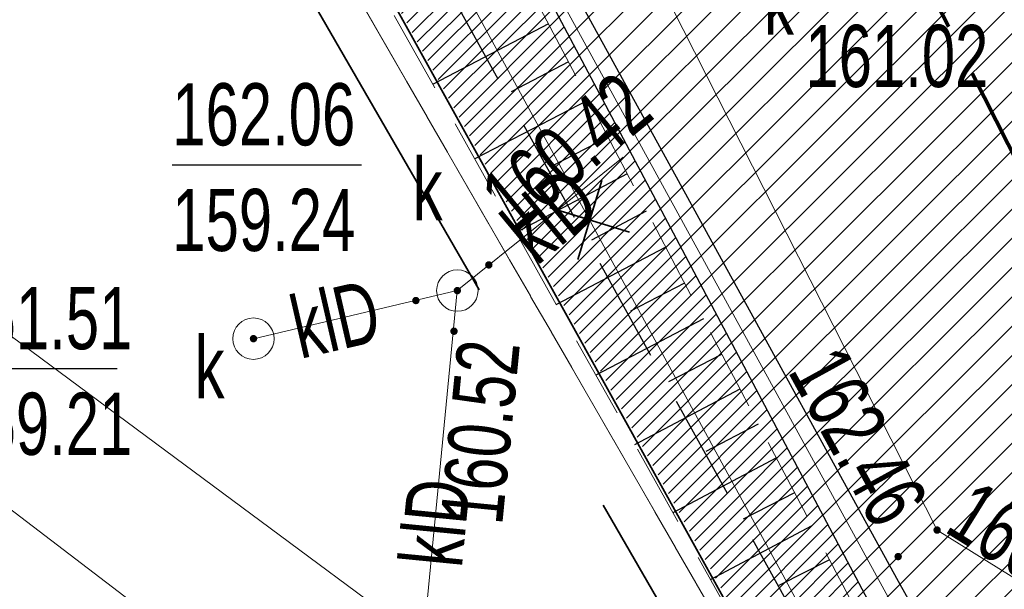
# Model space of a CAD drawing. Header units: metres. Extents: x 0 to 8443948, y 0 to 5887002.
# Tile 25 of 256: x 8442561 to 8442573, y 5885916 to 5885923. Entities that reach past the tile are written whole.
import ezdxf
from ezdxf.enums import TextEntityAlignment as Align

# ---------------------------------------------------------------- set-up
doc = ezdxf.new("R2010")
doc.units = ezdxf.units.M
doc.header["$MEASUREMENT"] = 0
for name, pattern in [('0.5_0.5', [1, 0.5, -0.5]), ('1', [0]), ('1.0_0.5', [1.5, 1, -0.5]), ('1.5_0.5', [2, 1.5, -0.5]), ('1.5_1.0', [2.5, 1.5, -1]), ('1_12', [3, 1, -1, 0, -1]), ('219-500', [0]), ('DASHED', [19.049999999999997, 12.7, -6.349999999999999])]:
    doc.linetypes.add(name, pattern=pattern)
doc.layers.get('0').update_dxf_attribs({"color": 250, "linetype": 'CONTINUOUS', "lineweight": 5})
for name, color, linetype, lineweight in [('!str kreskowanie', 2, 'CONTINUOUS', 5), ('!STR oś jezdni', 6, '1_12', 30), ('- ABM', 200, 'CONTINUOUS', 30), ('Sanit_KD', 102, 'DASHED', 80)]:
    doc.layers.add(name, color=color, linetype=linetype, lineweight=lineweight)
for name, color, linetype in [('!STR opis', 7, 'CONTINUOUS'), ('000 Inne (niezydentyfikowane)', 253, 'CONTINUOUS'), ('218-kontur użytku gruntowego', 253, 'CONTINUOUS'), ('219-działka ewidencyjna', 253, 'CONTINUOUS'), ('krawężnik', 253, 'CONTINUOUS'), ('obszar utwardzony', 253, 'CONTINUOUS'), ('ogrodzenie trwałe', 253, 'CONTINUOUS'), ('pikieta sztuczna', 253, 'CONTINUOUS'), ('pikieta sztuczna-Atr2', 253, 'CONTINUOUS'), ('przewód elektroenergetyczny podziemny', 253, 'CONTINUOUS'), ('przewód kanalizacyjny', 253, 'CONTINUOUS'), ('przewód kanalizacyjny-Atr1', 253, 'CONTINUOUS'), ('przewód telekomunikacyjny podziemny', 253, 'CONTINUOUS'), ('rzędna', 253, 'CONTINUOUS'), ('rzędna-Atr2', 253, 'CONTINUOUS'), ('rzędna-Atr3', 253, 'CONTINUOUS'), ('skarpa nieumocniona', 253, 'CONTINUOUS'), ('właz do komory lub kanału - okrągły', 253, 'CONTINUOUS'), ('właz do komory lub kanału - okrągły-Atr17', 253, 'CONTINUOUS')]:
    doc.layers.add(name, color=color, linetype=linetype)
doc.styles.get("Standard").update_dxf_attribs({"font": 'Working1250', "width": 0.75})
doc.linetypes.add('902-500', pattern='A,3.75,0,[1,ksztalty.shx,S=0.5,R=0,X=0,Y=0],3.75', length=7.5)

# ---------------------------------------------------------------- blocks, each defined once
blk = doc.blocks.new('PW01')
at = {"linetype": 'Continuous', "lineweight": 13}
h = blk.add_hatch(color=0, dxfattribs=at)
edge = h.paths.add_edge_path()
edge.add_arc((0, 0), 0.045, 0, 360)
blk = doc.blocks.new('US22')
at = {"color": 0, "linetype": 'Continuous', "lineweight": 13}
blk.add_circle((0, 0), 0.25, dxfattribs=at)

msp = doc.modelspace()

# ---------------------------------------------------------------- hatches: boundary and pattern name
at = {"layer": '!str kreskowanie', "linetype": 'Continuous', "lineweight": 9}
h = msp.add_hatch(dxfattribs=at)
h.set_pattern_fill('ANSI31', color=253, scale=2)
h.set_pattern_definition([(45, (0, 0), (-0.1767766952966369, 0.1767766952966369), [])])
edge = h.paths.add_edge_path()
edge.add_line((8442664.269787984, 5885958.731383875), (8442651.4591051, 5885951.860788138))
edge.add_line((8442651.4591051, 5885951.860788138), (8442651.107003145, 5885951.680213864))
edge.add_line((8442651.107003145, 5885951.680213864), (8442650.825314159, 5885951.547263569))
edge.add_line((8442650.825314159, 5885951.547263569), (8442650.213043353, 5885951.2915528))
edge.add_line((8442650.213043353, 5885951.2915528), (8442649.565351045, 5885951.067618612))
edge.add_line((8442649.565351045, 5885951.067618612), (8442648.907314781, 5885950.886039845))
edge.add_line((8442648.907314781, 5885950.886039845), (8442647.831966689, 5885950.683058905))
edge.add_line((8442647.831966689, 5885950.683058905), (8442646.84144164, 5885950.594299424))
edge.add_line((8442646.84144164, 5885950.594299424), (8442645.745570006, 5885950.602953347))
edge.add_line((8442645.745570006, 5885950.602953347), (8442644.851213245, 5885950.693332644))
edge.add_line((8442644.851213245, 5885950.693332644), (8442643.822552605, 5885950.892538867))
edge.add_line((8442643.822552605, 5885950.892538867), (8442642.989342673, 5885951.132475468))
edge.add_line((8442642.989342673, 5885951.132475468), (8442641.715645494, 5885951.648125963))
edge.add_line((8442641.715645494, 5885951.648125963), (8442641.07972687, 5885951.980826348))
edge.add_line((8442641.07972687, 5885951.980826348), (8442640.364869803, 5885952.423573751))
edge.add_line((8442640.364869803, 5885952.423573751), (8442639.747827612, 5885952.816944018))
edge.add_line((8442639.747827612, 5885952.816944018), (8442638.805722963, 5885953.219358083))
edge.add_line((8442638.805722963, 5885953.219358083), (8442638.043659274, 5885953.448433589))
edge.add_line((8442638.043659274, 5885953.448433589), (8442636.975637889, 5885953.639045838))
edge.add_line((8442636.975637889, 5885953.639045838), (8442636.054566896, 5885953.68831747))
edge.add_line((8442636.054566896, 5885953.68831747), (8442634.452306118, 5885953.524189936))
edge.add_line((8442634.452306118, 5885953.524189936), (8442633.608202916, 5885953.304587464))
edge.add_line((8442633.608202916, 5885953.304587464), (8442632.164634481, 5885952.6866348))
edge.add_line((8442632.164634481, 5885952.6866348), (8442618.406892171, 5885945.060492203))
edge.add_line((8442618.406892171, 5885945.060492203), (8442617.100164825, 5885944.336208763))
edge.add_line((8442617.100164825, 5885944.336208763), (8442616.215008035, 5885943.845590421))
edge.add_line((8442557.16726463, 5885959.805935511), (8442559.13522998, 5885956.209309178))
edge.add_line((8442616.215008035, 5885943.845590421), (8442615.06146254, 5885943.206211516))
edge.add_line((8442559.26141296, 5885962.38233375), (8442557.445368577, 5885961.329242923))
edge.add_line((8442576.933342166, 5886044.913905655), (8442578.660334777, 5886045.772101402))
edge.add_line((8442578.660334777, 5886045.772101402), (8442580.59808973, 5886046.432554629))
edge.add_line((8442580.59808973, 5886046.432554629), (8442582.250428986, 5886046.770649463))
edge.add_line((8442582.250428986, 5886046.770649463), (8442583.979383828, 5886046.919302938))
edge.add_line((8442583.979383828, 5886046.919302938), (8442585.184680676, 5886046.902471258))
edge.add_line((8442585.184680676, 5886046.902471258), (8442586.113924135, 5886046.821928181))
edge.add_line((8442586.113924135, 5886046.821928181), (8442587.197005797, 5886046.652412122))
edge.add_line((8442587.197005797, 5886046.652412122), (8442588.06338871, 5886046.456360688))
edge.add_line((8442588.06338871, 5886046.456360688), (8442589.68940497, 5886045.934469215))
edge.add_line((8442589.68940497, 5886045.934469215), (8442591.090328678, 5886045.307942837))
edge.add_line((8442591.090328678, 5886045.307942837), (8442593.047606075, 5886044.106532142))
edge.add_line((8442593.047606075, 5886044.106532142), (8442593.660625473, 5886043.636002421))
edge.add_line((8442593.660625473, 5886043.636002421), (8442594.465502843, 5886042.934259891))
edge.add_line((8442594.465502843, 5886042.934259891), (8442595.720782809, 5886041.601410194))
edge.add_line((8442595.720782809, 5886041.601410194), (8442596.285916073, 5886040.876494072))
edge.add_line((8442596.285916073, 5886040.876494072), (8442596.924928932, 5886039.926611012))
edge.add_line((8442596.924928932, 5886039.926611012), (8442597.933216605, 5886038.138030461))
edge.add_line((8442597.933216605, 5886038.138030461), (8442639.901510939, 5885962.199846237))
edge.add_line((8442639.901510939, 5885962.199846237), (8442633.109770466, 5885959.516991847))
edge.add_line((8442633.109770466, 5885959.516991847), (8442633.6963819, 5885960.200178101))
edge.add_line((8442633.6963819, 5885960.200178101), (8442633.878216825, 5885960.699639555))
edge.add_line((8442633.878216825, 5885960.699639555), (8442633.92463591, 5885961.128033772))
edge.add_line((8442633.92463591, 5885961.128033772), (8442633.89462505, 5885961.473204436))
edge.add_line((8442633.89462505, 5885961.473204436), (8442633.67516429, 5885962.095324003))
edge.add_line((8442633.67516429, 5885962.095324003), (8442592.816329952, 5886036.026115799))
edge.add_line((8442592.816329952, 5886036.026115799), (8442592.347093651, 5886036.868048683))
edge.add_line((8442592.347093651, 5886036.868048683), (8442591.825374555, 5886037.658524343))
edge.add_line((8442591.825374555, 5886037.658524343), (8442591.454307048, 5886038.129768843))
edge.add_line((8442591.454307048, 5886038.129768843), (8442590.539427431, 5886039.068731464))
edge.add_line((8442590.539427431, 5886039.068731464), (8442589.758505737, 5886039.69752528))
edge.add_line((8442589.758505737, 5886039.69752528), (8442589.585933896, 5886039.818047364))
edge.add_line((8442589.585933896, 5886039.818047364), (8442588.459514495, 5886038.165419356))
edge.add_line((8442588.459514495, 5886038.165419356), (8442587.800346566, 5886038.565106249))
edge.add_line((8442587.800346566, 5886038.565106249), (8442587.401169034, 5886038.763446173))
edge.add_line((8442587.401169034, 5886038.763446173), (8442586.892734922, 5886038.973890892))
edge.add_line((8442586.892734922, 5886038.973890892), (8442586.295614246, 5886039.16596019))
edge.add_line((8442586.295614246, 5886039.16596019), (8442585.886736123, 5886039.265546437))
edge.add_line((8442585.886736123, 5886039.265546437), (8442585.339893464, 5886039.360314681))
edge.add_line((8442585.339893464, 5886039.360314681), (8442584.724419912, 5886039.41627756))
edge.add_line((8442584.724419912, 5886039.41627756), (8442584.219128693, 5886039.422940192))
edge.add_line((8442584.219128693, 5886039.422940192), (8442583.905410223, 5886039.409338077))
edge.add_line((8442583.905410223, 5886039.409338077), (8442583.478480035, 5886039.368843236))
edge.add_line((8442583.478480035, 5886039.368843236), (8442583.033144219, 5886039.299148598))
edge.add_line((8442583.033144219, 5886039.299148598), (8442582.680557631, 5886039.223553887))
edge.add_line((8442582.680557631, 5886039.223553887), (8442582.216511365, 5886039.095484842))
edge.add_line((8442582.216511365, 5886039.095484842), (8442582.016678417, 5886039.026670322))
edge.add_line((8442582.016678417, 5886039.026670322), (8442581.364483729, 5886040.920601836))
edge.add_line((8442581.364483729, 5886040.920601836), (8442580.964649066, 5886040.731154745))
edge.add_line((8442580.964649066, 5886040.731154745), (8442580.43297031, 5886040.252304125))
edge.add_line((8442580.43297031, 5886040.252304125), (8442580.277937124, 5886040.019667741))
edge.add_line((8442580.277937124, 5886040.019667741), (8442580.094039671, 5886039.583945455))
edge.add_line((8442580.094039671, 5886039.583945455), (8442580.015675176, 5886039.029583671))
edge.add_line((8442580.015675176, 5886039.029583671), (8442580.059863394, 5886038.611492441))
edge.add_line((8442580.059863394, 5886038.611492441), (8442580.265301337, 5886038.062013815))
edge.add_line((8442580.265301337, 5886038.062013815), (8442581.161753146, 5886036.440295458))
edge.add_line((8442581.161753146, 5886036.440295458), (8442623.96985033, 5885958.982556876))
edge.add_line((8442623.96985033, 5885958.982556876), (8442624.891557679, 5885957.332484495))
edge.add_line((8442624.891557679, 5885957.332484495), (8442625.277740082, 5885956.801740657))
edge.add_line((8442625.277740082, 5885956.801740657), (8442626.012310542, 5885956.339794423))
edge.add_line((8442626.012310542, 5885956.339794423), (8442626.680497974, 5885956.223500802))
edge.add_line((8442626.680497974, 5885956.223500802), (8442627.424809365, 5885956.365608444))
edge.add_line((8442627.424809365, 5885956.365608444), (8442619.432210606, 5885952.000753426))
edge.add_line((8442619.432210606, 5885952.000753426), (8442620.219729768, 5885952.854496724))
edge.add_line((8442620.219729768, 5885952.854496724), (8442620.3699889, 5885953.615061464))
edge.add_line((8442620.3699889, 5885953.615061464), (8442620.119255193, 5885954.584632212))
edge.add_line((8442620.119255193, 5885954.584632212), (8442619.640353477, 5885955.448650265))
edge.add_line((8442575.226581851, 5886043.970444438), (8442576.933342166, 5886044.913905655))
edge.add_line((8442574.050425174, 5886043.320289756), (8442575.226581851, 5886043.970444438))
edge.add_line((8442544.998763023, 5885989.058336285), (8442548.567478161, 5885982.613418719))
edge.add_line((8442619.640353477, 5885955.448650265), (8442619.156164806, 5885956.322206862))
edge.add_line((8442595.724142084, 5885966.679588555), (8442588.138038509, 5885980.390833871))
edge.add_line((8442588.138038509, 5885980.390833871), (8442587.25953, 5885981.580307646))
edge.add_line((8442587.25953, 5885981.580307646), (8442586.802210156, 5885982.052142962))
edge.add_line((8442586.802210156, 5885982.052142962), (8442586.239579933, 5885982.539092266))
edge.add_line((8442586.239579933, 5885982.539092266), (8442585.747919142, 5885982.896731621))
edge.add_line((8442585.747919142, 5885982.896731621), (8442585.143898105, 5885983.264300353))
edge.add_line((8442585.143898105, 5885983.264300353), (8442584.644827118, 5885983.516254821))
edge.add_line((8442584.644827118, 5885983.516254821), (8442583.782358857, 5885983.855362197))
edge.add_line((8442583.782358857, 5885983.855362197), (8442583.0131845, 5885984.065593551))
edge.add_line((8442583.0131845, 5885984.065593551), (8442582.037754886, 5885984.218209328))
edge.add_line((8442582.037754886, 5885984.218209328), (8442581.291190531, 5885984.253120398))
edge.add_line((8442581.291190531, 5885984.253120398), (8442580.766487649, 5885984.235894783))
edge.add_line((8442580.766487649, 5885984.235894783), (8442579.667590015, 5885984.086633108))
edge.add_line((8442579.667590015, 5885984.086633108), (8442578.764518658, 5885983.843636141))
edge.add_line((8442578.764518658, 5885983.843636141), (8442578.226297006, 5885983.642736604))
edge.add_line((8442578.226297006, 5885983.642736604), (8442577.382363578, 5885983.233168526))
edge.add_line((8442577.382363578, 5885983.233168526), (8442576.913164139, 5885982.973247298))
edge.add_line((8442576.913164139, 5885982.973247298), (8442562.004511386, 5885974.611298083))
edge.add_line((8442562.004511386, 5885974.611298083), (8442560.687597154, 5885973.856377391))
edge.add_line((8442560.687597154, 5885973.856377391), (8442559.754133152, 5885973.098240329))
edge.add_line((8442559.754133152, 5885973.098240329), (8442558.831564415, 5885971.917020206))
edge.add_line((8442558.831564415, 5885971.917020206), (8442558.388200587, 5885971.007070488))
edge.add_line((8442558.388200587, 5885971.007070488), (8442558.102410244, 5885970.027126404))
edge.add_line((8442558.102410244, 5885970.027126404), (8442557.984470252, 5885968.843331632))
edge.add_line((8442557.984470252, 5885968.843331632), (8442558.031951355, 5885968.089993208))
edge.add_line((8442558.031951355, 5885968.089993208), (8442558.215033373, 5885967.196031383))
edge.add_line((8442558.215033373, 5885967.196031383), (8442558.48648053, 5885966.44081024))
edge.add_line((8442558.48648053, 5885966.44081024), (8442558.814047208, 5885965.795336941))
edge.add_line((8442559.507852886, 5885962.525239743), (8442559.26141296, 5885962.38233375))
edge.add_line((8442559.13522998, 5885956.209309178), (8442562.917265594, 5885949.297313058))
edge.add_line((8442557.445368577, 5885961.329242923), (8442557.084191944, 5885960.969681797))
edge.add_line((8442557.084191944, 5885960.969681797), (8442556.98385968, 5885960.733130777))
edge.add_line((8442556.98385968, 5885960.733130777), (8442556.965563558, 5885960.272431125))
edge.add_line((8442556.965563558, 5885960.272431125), (8442557.16726463, 5885959.805935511))
edge.add_line((8442615.06146254, 5885943.206211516), (8442613.65506282, 5885942.426682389))
edge.add_line((8442613.65506282, 5885942.426682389), (8442612.5732038, 5885941.841342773))
edge.add_line((8442612.5732038, 5885941.841342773), (8442612.001622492, 5885941.655464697))
edge.add_line((8442612.001622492, 5885941.655464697), (8442611.364306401, 5885941.586987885))
edge.add_line((8442611.364306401, 5885941.586987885), (8442610.759671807, 5885941.648550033))
edge.add_line((8442610.759671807, 5885941.648550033), (8442610.226871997, 5885941.810975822))
edge.add_line((8442610.226871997, 5885941.810975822), (8442609.625874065, 5885942.142023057))
edge.add_line((8442609.625874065, 5885942.142023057), (8442609.12433156, 5885942.591364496))
edge.add_line((8442609.12433156, 5885942.591364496), (8442608.738745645, 5885943.1356331))
edge.add_line((8442608.738745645, 5885943.1356331), (8442607.999152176, 5885944.412121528))
edge.add_line((8442607.999152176, 5885944.412121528), (8442605.65896882, 5885948.707076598))
edge.add_line((8442558.814047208, 5885965.795336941), (8442559.38337488, 5885964.770547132))
edge.add_line((8442562.917265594, 5885949.297313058), (8442563.060489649, 5885948.997153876))
edge.add_line((8442563.060489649, 5885948.997153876), (8442563.209829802, 5885948.526735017))
edge.add_line((8442563.209829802, 5885948.526735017), (8442563.273053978, 5885948.130033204))
edge.add_line((8442563.273053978, 5885948.130033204), (8442563.281643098, 5885947.705621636))
edge.add_line((8442598.443996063, 5885961.759260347), (8442595.724142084, 5885966.679588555))
edge.add_line((8442559.88036868, 5885963.875958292), (8442559.9900479, 5885963.569384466))
edge.add_line((8442559.9900479, 5885963.569384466), (8442559.970221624, 5885963.124450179))
edge.add_line((8442559.970221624, 5885963.124450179), (8442559.812612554, 5885962.798946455))
edge.add_line((8442559.812612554, 5885962.798946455), (8442559.507852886, 5885962.525239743))
edge.add_line((8442548.567478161, 5885982.613418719), (8442549.173515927, 5885981.678987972))
edge.add_line((8442549.173515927, 5885981.678987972), (8442549.719207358, 5885981.028637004))
edge.add_line((8442549.719207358, 5885981.028637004), (8442550.43915766, 5885980.347616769))
edge.add_line((8442550.43915766, 5885980.347616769), (8442551.453750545, 5885979.626699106))
edge.add_line((8442551.453750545, 5885979.626699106), (8442552.369924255, 5885979.155011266))
edge.add_line((8442552.369924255, 5885979.155011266), (8442553.376053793, 5885978.794396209))
edge.add_line((8442553.376053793, 5885978.794396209), (8442554.839583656, 5885978.521834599))
edge.add_line((8442554.839583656, 5885978.521834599), (8442555.86878927, 5885978.494496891))
edge.add_line((8442555.86878927, 5885978.494496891), (8442556.75491995, 5885978.577584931))
edge.add_line((8442556.75491995, 5885978.577584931), (8442557.850104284, 5885978.821722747))
edge.add_line((8442557.850104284, 5885978.821722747), (8442558.725123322, 5885979.1388735))
edge.add_line((8442558.725123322, 5885979.1388735), (8442559.936428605, 5885979.767126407))
edge.add_line((8442559.936428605, 5885979.767126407), (8442574.798483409, 5885988.089877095))
edge.add_line((8442574.798483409, 5885988.089877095), (8442575.430637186, 5885988.483614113))
edge.add_line((8442575.430637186, 5885988.483614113), (8442575.755758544, 5885988.720039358))
edge.add_line((8442575.755758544, 5885988.720039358), (8442576.11976968, 5885989.016338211))
edge.add_line((8442576.11976968, 5885989.016338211), (8442576.850433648, 5885989.734277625))
edge.add_line((8442576.850433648, 5885989.734277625), (8442577.607794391, 5885990.726352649))
edge.add_line((8442577.607794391, 5885990.726352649), (8442578.09706081, 5885991.5981357))
edge.add_line((8442578.09706081, 5885991.5981357), (8442578.398091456, 5885992.308873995))
edge.add_line((8442578.398091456, 5885992.308873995), (8442578.645516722, 5885993.108642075))
edge.add_line((8442578.645516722, 5885993.108642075), (8442578.76451388, 5885993.660449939))
edge.add_line((8442578.76451388, 5885993.660449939), (8442578.843757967, 5885994.214197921))
edge.add_line((8442578.843757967, 5885994.214197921), (8442578.889656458, 5885995.069925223))
edge.add_line((8442578.889656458, 5885995.069925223), (8442578.87378009, 5885995.573680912))
edge.add_line((8442578.87378009, 5885995.573680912), (8442578.778892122, 5885996.396560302))
edge.add_line((8442578.778892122, 5885996.396560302), (8442578.653765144, 5885996.998296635))
edge.add_line((8442578.653765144, 5885996.998296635), (8442578.413354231, 5885997.789111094))
edge.add_line((8442578.413354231, 5885997.789111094), (8442577.891151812, 5885998.940204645))
edge.add_line((8442577.891151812, 5885998.940204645), (8442555.661492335, 5886039.154576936))
edge.add_line((8442555.661492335, 5886039.154576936), (8442555.192739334, 5886039.902010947))
edge.add_line((8442555.192739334, 5886039.902010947), (8442554.77167942, 5886040.446403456))
edge.add_line((8442554.77167942, 5886040.446403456), (8442554.23035396, 5886041.0263462))
edge.add_line((8442554.23035396, 5886041.0263462), (8442553.338117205, 5886041.773919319))
edge.add_line((8442553.338117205, 5886041.773919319), (8442552.78833011, 5886042.136805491))
edge.add_line((8442552.78833011, 5886042.136805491), (8442551.929394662, 5886042.585738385))
edge.add_line((8442551.929394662, 5886042.585738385), (8442550.874101, 5886042.971803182))
edge.add_line((8442550.874101, 5886042.971803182), (8442550.060152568, 5886043.160817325))
edge.add_line((8442550.060152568, 5886043.160817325), (8442549.172101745, 5886043.267889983))
edge.add_line((8442549.172101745, 5886043.267889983), (8442547.675356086, 5886043.22347142))
edge.add_line((8442547.675356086, 5886043.22347142), (8442547.061056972, 5886043.122880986))
edge.add_line((8442547.061056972, 5886043.122880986), (8442545.817061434, 5886042.762112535))
edge.add_line((8442545.817061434, 5886042.762112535), (8442544.958212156, 5886042.376320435))
edge.add_line((8442544.958212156, 5886042.376320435), (8442556.761535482, 5886048.533241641))
edge.add_line((8442556.761535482, 5886048.533241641), (8442559.144859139, 5886044.221710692))
edge.add_line((8442559.144859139, 5886044.221710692), (8442559.66884726, 5886043.397109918))
edge.add_line((8442559.66884726, 5886043.397109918), (8442560.045474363, 5886042.917121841))
edge.add_line((8442560.045474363, 5886042.917121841), (8442560.365518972, 5886042.561896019))
edge.add_line((8442560.365518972, 5886042.561896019), (8442560.864796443, 5886042.083234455))
edge.add_line((8442560.864796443, 5886042.083234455), (8442561.500294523, 5886041.579377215))
edge.add_line((8442561.500294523, 5886041.579377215), (8442562.018021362, 5886041.239482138))
edge.add_line((8442562.018021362, 5886041.239482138), (8442562.925697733, 5886040.768919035))
edge.add_line((8442562.925697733, 5886040.768919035), (8442563.65215204, 5886040.490743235))
edge.add_line((8442563.65215204, 5886040.490743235), (8442564.729267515, 5886040.218498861))
edge.add_line((8442564.729267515, 5886040.218498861), (8442565.997367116, 5886040.093377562))
edge.add_line((8442565.997367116, 5886040.093377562), (8442566.856995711, 5886040.12361581))
edge.add_line((8442566.856995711, 5886040.12361581), (8442567.775118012, 5886040.259549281))
edge.add_line((8442567.775118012, 5886040.259549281), (8442568.470731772, 5886040.437104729))
edge.add_line((8442568.470731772, 5886040.437104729), (8442569.238608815, 5886040.713781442))
edge.add_line((8442569.238608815, 5886040.713781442), (8442570.392103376, 5886041.298046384))
edge.add_line((8442570.392103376, 5886041.298046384), (8442574.050425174, 5886043.320289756))
edge.add_line((8442563.149043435, 5885945.085960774), (8442563.114333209, 5885944.324342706))
edge.add_line((8442563.114333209, 5885944.324342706), (8442563.160900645, 5885943.797810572))
edge.add_line((8442563.160900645, 5885943.797810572), (8442563.25558707, 5885943.414633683))
edge.add_line((8442563.25558707, 5885943.414633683), (8442563.3893295, 5885943.069609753))
edge.add_line((8442563.3893295, 5885943.069609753), (8442563.618000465, 5885942.628209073))
edge.add_line((8442563.618000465, 5885942.628209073), (8442582.367146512, 5885907.25750681))
edge.add_line((8442582.367146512, 5885907.25750681), (8442582.452884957, 5885907.122939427))
edge.add_line((8442582.452884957, 5885907.122939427), (8442582.584529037, 5885906.980046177))
edge.add_line((8442582.584529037, 5885906.980046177), (8442582.646758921, 5885906.928817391))
edge.add_line((8442582.646758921, 5885906.928817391), (8442582.739224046, 5885906.866550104))
edge.add_line((8442582.739224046, 5885906.866550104), (8442582.919084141, 5885906.782435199))
edge.add_line((8442582.919084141, 5885906.782435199), (8442583.0697653, 5885906.741846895))
edge.add_line((8442583.0697653, 5885906.741846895), (8442583.06, 5885906.68))
edge.add_line((8442583.06, 5885906.68), (8442578.00657704, 5885903.740362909))
edge.add_line((8442578.00657704, 5885903.740362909), (8442552.799026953, 5885951.294995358))
edge.add_line((8442552.799026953, 5885951.294995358), (8442555.684804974, 5885954.32226098))
edge.add_line((8442555.684804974, 5885954.32226098), (8442507.860863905, 5886017.712586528))
edge.add_line((8442507.860863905, 5886017.712586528), (8442507.578284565, 5886018.111984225))
edge.add_line((8442507.578284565, 5886018.111984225), (8442507.124857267, 5886018.887668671))
edge.add_line((8442507.124857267, 5886018.887668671), (8442506.720786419, 5886019.819149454))
edge.add_line((8442506.720786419, 5886019.819149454), (8442506.583712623, 5886020.234974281))
edge.add_line((8442506.583712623, 5886020.234974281), (8442506.372262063, 5886021.12189629))
edge.add_line((8442506.372262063, 5886021.12189629), (8442506.270204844, 5886021.924966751))
edge.add_line((8442506.270204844, 5886021.924966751), (8442506.247239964, 5886022.530698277))
edge.add_line((8442506.247239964, 5886022.530698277), (8442506.267848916, 5886023.10456106))
edge.add_line((8442506.267848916, 5886023.10456106), (8442506.295869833, 5886023.411444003))
edge.add_line((8442506.295869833, 5886023.411444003), (8442506.422132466, 5886024.19433665))
edge.add_line((8442506.422132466, 5886024.19433665), (8442506.606342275, 5886024.900652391))
edge.add_line((8442506.606342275, 5886024.900652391), (8442506.761219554, 5886025.35195658))
edge.add_line((8442506.761219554, 5886025.35195658), (8442506.929541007, 5886025.763542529))
edge.add_line((8442506.929541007, 5886025.763542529), (8442507.066558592, 5886026.057426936))
edge.add_line((8442507.066558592, 5886026.057426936), (8442507.38350399, 5886026.64033676))
edge.add_line((8442507.38350399, 5886026.64033676), (8442507.827406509, 5886027.304139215))
edge.add_line((8442507.827406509, 5886027.304139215), (8442509.153024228, 5886028.69908267))
edge.add_line((8442509.153024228, 5886028.69908267), (8442516.908454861, 5886033.147109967))
edge.add_line((8442516.908454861, 5886033.147109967), (8442515.49, 5886035.71))
edge.add_line((8442515.49, 5886035.71), (8442518.519999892, 5886037.349999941))
edge.add_line((8442518.519999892, 5886037.349999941), (8442518.95, 5886036.56))
edge.add_line((8442518.95, 5886036.56), (8442520.8, 5886037.56))
edge.add_line((8442520.8, 5886037.56), (8442520.363227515, 5886038.362442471))
edge.add_line((8442520.363227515, 5886038.362442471), (8442520.85, 5886038.61))
edge.add_line((8442520.85, 5886038.61), (8442525.322022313, 5886030.514188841))
edge.add_line((8442525.322022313, 5886030.514188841), (8442525.204935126, 5886029.684240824))
edge.add_line((8442525.204935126, 5886029.684240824), (8442525.322994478, 5886028.850923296))
edge.add_line((8442525.322994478, 5886028.850923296), (8442525.578961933, 5886028.233632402))
edge.add_line((8442525.578961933, 5886028.233632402), (8442537.309274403, 5886006.998759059))
edge.add_line((8442537.309274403, 5886006.998759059), (8442537.359291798, 5886006.832410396))
edge.add_line((8442537.359291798, 5886006.832410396), (8442537.381164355, 5886006.621952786))
edge.add_line((8442537.381164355, 5886006.621952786), (8442537.374401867, 5886006.504494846))
edge.add_line((8442537.374401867, 5886006.504494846), (8442537.315178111, 5886006.260410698))
edge.add_line((8442537.315178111, 5886006.260410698), (8442537.277068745, 5886006.172245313))
edge.add_line((8442537.277068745, 5886006.172245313), (8442537.198289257, 5886006.038101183))
edge.add_line((8442537.198289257, 5886006.038101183), (8442537.050649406, 5886005.868766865))
edge.add_line((8442537.050649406, 5886005.868766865), (8442536.82272477, 5886005.710244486))
edge.add_line((8442536.82272477, 5886005.710244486), (8442536.673812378, 5886005.587698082))
edge.add_line((8442536.673812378, 5886005.587698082), (8442536.547191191, 5886005.43285553))
edge.add_line((8442536.547191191, 5886005.43285553), (8442536.429241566, 5886005.188055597))
edge.add_line((8442536.429241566, 5886005.188055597), (8442536.384909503, 5886004.971586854))
edge.add_line((8442536.384909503, 5886004.971586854), (8442536.391157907, 5886004.736480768))
edge.add_line((8442536.391157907, 5886004.736480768), (8442536.44147293, 5886004.537243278))
edge.add_line((8442536.44147293, 5886004.537243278), (8442536.50590877, 5886004.395998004))
edge.add_line((8442559.38337488, 5885964.770547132), (8442559.88036868, 5885963.875958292))
edge.add_line((8442563.256136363, 5885947.201706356), (8442563.149043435, 5885945.085960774))
edge.add_line((8442563.281643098, 5885947.705621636), (8442563.256136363, 5885947.201706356))
edge.add_line((8442605.65896882, 5885948.707076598), (8442598.443996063, 5885961.759260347))
edge.add_line((8442536.50590877, 5886004.395998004), (8442544.998763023, 5885989.058336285))
edge.add_line((8442619.156164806, 5885956.322206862), (8442575.873930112, 5886034.638219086))
edge.add_line((8442575.873930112, 5886034.638219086), (8442574.992021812, 5886036.011107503))
edge.add_line((8442574.992021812, 5886036.011107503), (8442574.809284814, 5886036.158104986))
edge.add_line((8442574.809284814, 5886036.158104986), (8442574.427946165, 5886036.371085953))
edge.add_line((8442574.427946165, 5886036.371085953), (8442573.649223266, 5886036.528915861))
edge.add_line((8442573.649223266, 5886036.528915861), (8442573.311293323, 5886036.500159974))
edge.add_line((8442573.311293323, 5886036.500159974), (8442572.84457899, 5886036.359912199))
edge.add_line((8442572.84457899, 5886036.359912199), (8442572.68165341, 5886036.279289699))
edge.add_line((8442572.68165341, 5886036.279289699), (8442567.43053494, 5886033.376581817))
edge.add_line((8442567.43053494, 5886033.376581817), (8442566.976324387, 5886033.03281399))
edge.add_line((8442566.976324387, 5886033.03281399), (8442566.684977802, 5886032.658291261))
edge.add_line((8442566.684977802, 5886032.658291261), (8442566.476228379, 5886032.179733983))
edge.add_line((8442566.476228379, 5886032.179733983), (8442566.398104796, 5886031.626207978))
edge.add_line((8442566.398104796, 5886031.626207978), (8442566.479116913, 5886031.062749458))
edge.add_line((8442566.479116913, 5886031.062749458), (8442566.963847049, 5886030.086771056))
edge.add_line((8442566.963847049, 5886030.086771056), (8442610.403869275, 5885951.485128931))
edge.add_line((8442610.403869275, 5885951.485128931), (8442611.372930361, 5885949.736782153))
edge.add_line((8442611.372930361, 5885949.736782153), (8442612.09207298, 5885948.992046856))
edge.add_line((8442612.09207298, 5885948.992046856), (8442612.570868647, 5885948.783844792))
edge.add_line((8442612.570868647, 5885948.783844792), (8442613.122196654, 5885948.706352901))
edge.add_line((8442613.122196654, 5885948.706352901), (8442613.659630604, 5885948.779914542))
edge.add_line((8442613.659630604, 5885948.779914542), (8442614.0917674, 5885948.957086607))
edge.add_line((8442614.0917674, 5885948.957086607), (8442619.339559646, 5885951.86579517))
edge.add_line((8442619.339559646, 5885951.86579517), (8442627.43064202, 5885956.357532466))
edge.add_line((8442627.43064202, 5885956.357532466), (8442626.46303156, 5885958.100814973))
edge.add_line((8442626.46303156, 5885958.100814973), (8442632.148147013, 5885961.251919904))
edge.add_line((8442632.148147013, 5885961.251919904), (8442633.192210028, 5885959.368257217))
edge.add_line((8442633.192210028, 5885959.368257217), (8442640.024905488, 5885961.976573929))
edge.add_line((8442640.024905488, 5885961.976573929), (8442641.49693605, 5885959.313055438))
edge.add_line((8442641.49693605, 5885959.313055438), (8442641.894996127, 5885958.602535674))
edge.add_line((8442641.894996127, 5885958.602535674), (8442642.525652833, 5885957.767843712))
edge.add_line((8442642.525652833, 5885957.767843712), (8442642.96640492, 5885957.344131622))
edge.add_line((8442642.96640492, 5885957.344131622), (8442643.950091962, 5885956.679601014))
edge.add_line((8442643.950091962, 5885956.679601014), (8442644.957009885, 5885956.280360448))
edge.add_line((8442644.957009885, 5885956.280360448), (8442646.118492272, 5885956.092264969))
edge.add_line((8442646.118492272, 5885956.092264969), (8442647.79152941, 5885956.27810957))
edge.add_line((8442647.79152941, 5885956.27810957), (8442649.97539069, 5885957.306120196))
edge.add_line((8442649.97539069, 5885957.306120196), (8442661.672803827, 5885963.579649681))
edge.add_line((8442661.672803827, 5885963.579649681), (8442664.270551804, 5885958.731793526))
at = {"layer": '!str kreskowanie', "linetype": 'Continuous', "lineweight": 9, "true_color": 0x33cc00}
h = msp.add_hatch(dxfattribs=at)
h.set_pattern_fill('ANSI31', color=82)
h.set_pattern_definition([(45, (0, 0), (-0.08838834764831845, 0.08838834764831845), [])])
h.paths.add_polyline_path([(8442578.00657704, 5885903.740362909), (8442577.692742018, 5885904.332420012), (8442576.905264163, 5885903.896670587), (8442576.166717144, 5885905.231358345), (8442576.742078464, 5885906.125869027), (8442560.383410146, 5885936.986879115), (8442559.48048233, 5885936.508259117), (8442559.152640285, 5885937.126740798), (8442559.576948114, 5885938.508288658), (8442553.713404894, 5885949.57), (8442551.853339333, 5885949.43336303), (8442551.419047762, 5885949.847356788), (8442555.684804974, 5885954.32226098), (8442509.976064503, 5886014.908901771), (8442509.153110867, 5886015.164901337), (8442508.731636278, 5886015.723792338), (8442508.711310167, 5886016.585325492), (8442507.860863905, 5886017.712586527), (8442507.423629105, 5886018.354775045), (8442506.894393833, 5886019.378611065), (8442506.584252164, 5886020.233173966), (8442506.32844246, 5886021.393752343), (8442506.255277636, 5886022.172176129), (8442506.290782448, 5886023.364235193), (8442506.654671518, 5886025.051195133), (8442507.573260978, 5886026.941821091), (8442508.70398708, 5886028.29891702), (8442510.111956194, 5886029.379013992), (8442511.27173004, 5886030.02741321), (8442516.908454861, 5886033.147109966), (8442515.499825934, 5886035.715318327), (8442500.552287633, 5886026.569913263), (8442511.40499676, 5886012.178816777), (8442555.03, 5885954.36), (8442550.92, 5885949.97), (8442576.949912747, 5885903.167453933)])
at = {"layer": '!str kreskowanie', "linetype": 'Continuous', "lineweight": 9}
h = msp.add_hatch(dxfattribs=at)
h.set_pattern_fill('ANSI31', color=40)
h.set_pattern_definition([(45, (-1369.217424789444, 667.4384313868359), (-0.08838834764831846, 0.08838834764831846), [])])
h.paths.add_polyline_path([(8442595.154993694, 5885957.374150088), (8442592.73607533, 5885961.750088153), (8442591.526616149, 5885963.938057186), (8442590.317156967, 5885966.126026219), (8442589.107697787, 5885968.313995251), (8442587.898238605, 5885970.501964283), (8442586.688779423, 5885972.689933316), (8442585.479320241, 5885974.877902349), (8442584.26988783, 5885977.065822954), (8442587.765977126, 5885978.998438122, 0.4255671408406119), (8442588.138038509, 5885980.390833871, 0.4045504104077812), (8442577.382363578, 5885983.233168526), (8442567.866160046, 5885977.893821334), (8442561.052850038, 5885974.078367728, 0.4132210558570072), (8442558.739526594, 5885965.929474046), (8442559.88036868, 5885963.875958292, -0.4088354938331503), (8442559.507852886, 5885962.525239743), (8442557.445368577, 5885961.329242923, 0.4069603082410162), (8442557.069747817, 5885959.984155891), (8442562.917265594, 5885949.297313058, -0.138689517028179), (8442563.281643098, 5885947.705621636), (8442563.118168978, 5885944.475999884, 0.1353148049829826), (8442563.463697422, 5885942.919305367), (8442576.563383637, 5885918.20644113, 0.4193619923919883), (8442580.665345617, 5885916.985901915), (8442597.181837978, 5885926.115636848), (8442606.23866365, 5885931.121930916, 0.4536714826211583), (8442608.740178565, 5885943.134960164), (8442607.313948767, 5885945.713149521, -0.00180183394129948), (8442607.266797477, 5885945.793554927, 0.3893208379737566), (8442605.909029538, 5885946.144495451), (8442602.426594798, 5885944.219478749), (8442601.217135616, 5885946.407447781), (8442600.007676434, 5885948.595416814), (8442596.364452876, 5885955.186181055)])
h.paths.add_polyline_path([(8442586.0622784, 5885982.392566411), (8442582.558834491, 5885980.442599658)], flags=16)
h.paths.add_polyline_path([(8442575.91, 5885978.96), (8442601.56998698, 5885932.540023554), (8442599.540893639, 5885931.418383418), (8442600.43, 5885929.81), (8442599.99, 5885928.44), (8442593.483358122, 5885924.832543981), (8442593.303574, 5885924.436076), (8442589.610127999, 5885922.260144), (8442585.8078, 5885921.8838), (8442584.33338318, 5885924.907255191), (8442578.3, 5885921.43), (8442576.51, 5885924.65), (8442571.49, 5885933.92), (8442572.688425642, 5885934.584614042), (8442559.34, 5885958.96), (8442564.41, 5885961.9), (8442559.910000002, 5885969.999999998)], flags=16)
h.paths.add_polyline_path([(8442568.150243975, 5885942.858519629), (8442567.500005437, 5885942.502734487, -0.4142135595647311), (8442566.142734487, 5885942.899994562), (8442566.142734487, 5885942.899994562, -0.4142135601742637), (8442566.53999456, 5885944.257265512), (8442567.19028951, 5885944.613081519), (8442568.150243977, 5885942.858519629)], flags=16)

# ---------------------------------------------------------------- linework, layer by layer
at = {"layer": '!STR opis', "color": 0, "linetype": '1', "lineweight": 15}
for points in [[(8442504.379414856, 5886022.150393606), (8442467.452578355, 5885988.578977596), (8442522.976265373, 5885997.243009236), (8442467.452578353, 5885988.578977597), (8442541.700531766, 5885972.431712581), (8442467.452578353, 5885988.578977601), (8442551.867570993, 5885948.80231863), (8442467.452578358, 5885988.578977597), (8442563.81293706, 5885929.156527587), (8442467.45257835, 5885988.578977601), (8442575.741400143, 5885905.873567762)], [(8442576.159296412, 5885907.986775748), (8442467.452578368, 5885988.578977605)]]:
    msp.add_lwpolyline(points, dxfattribs=at)
at = {"layer": '!STR oś jezdni', "color": 162, "linetype": 'ByBlock', "lineweight": 30}
msp.add_lwpolyline([(8442578.00657704, 5885903.740362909), (8442577.692742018, 5885904.332420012), (8442576.905764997, 5885903.895765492), (8442576.166717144, 5885905.231358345), (8442576.742078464, 5885906.125869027), (8442560.383410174, 5885936.98687913)], dxfattribs=at)
at = {"layer": '- ABM', "color": 30, "linetype": 'DASHED', "lineweight": 30, "ltscale": 0.1}
msp.add_lwpolyline([(8442563.739752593, 5885928.258115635), (8442574.902520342, 5885908.068998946)], dxfattribs=at)
at = {"layer": '- ABM', "color": 200, "linetype": 'Continuous', "lineweight": 35}
msp.add_lwpolyline([(8442568.082328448, 5885919.963856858), (8442568.372805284, 5885920.920738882), (8442568.227566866, 5885920.442297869), (8442567.749125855, 5885920.587536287), (8442568.706007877, 5885920.297059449)], dxfattribs=at)
at = {"color": 5, "linetype": '1.5_1.0', "lineweight": 35, "ltscale": 3}
msp.add_lwpolyline([(8442577.072229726, 5885901.954937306), (8442610.723893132, 5885920.553791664), (8442610.073813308, 5885926.38450761), (8442621.448858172, 5885932.701010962), (8442642.446016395, 5885944.421117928), (8442643.550879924, 5885945.015749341), (8442648.242824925, 5885941.384243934), (8442670.170182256, 5885953.38133787), (8442662.563267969, 5885967.284665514), (8442684.43644411, 5885978.296141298), (8442679.014715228, 5885988.33974182), (8442650.406952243, 5885973.359494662), (8442600.516083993, 5886061.954035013), (8442572.89560141, 5886065.513723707), (8442496.122549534, 5886031.613493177), (8442554.317059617, 5885954.445405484), (8442549.65130292, 5885949.481834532)], close=True, dxfattribs=at)
at = {"layer": '000 Inne (niezydentyfikowane)', "color": 253, "linetype": 'Continuous', "lineweight": 25, "flags": 128}
for points in [[(8442567.73, 5885922.81), (8442566.34, 5885922.08)], [(8442567.97, 5885922.35), (8442567.28, 5885921.99)], [(8442568.21, 5885921.89), (8442566.84, 5885921.18)], [(8442568.45, 5885921.44), (8442567.77, 5885921.09)], [(8442568.68, 5885921), (8442567.34, 5885920.29)], [(8442568.91, 5885920.55), (8442568.25, 5885920.2)], [(8442569.14, 5885920.11), (8442567.82, 5885919.42)], [(8442569.37, 5885919.68), (8442568.72, 5885919.34)], [(8442569.6, 5885919.25), (8442568.3, 5885918.57)], [(8442569.82, 5885918.82), (8442569.18, 5885918.49)], [(8442570.04, 5885918.4), (8442568.77, 5885917.73)], [(8442570.26, 5885917.98), (8442569.63, 5885917.65)], [(8442570.48, 5885917.57), (8442569.23, 5885916.91)], [(8442570.7, 5885917.15), (8442570.08, 5885916.83)], [(8442570.91, 5885916.75), (8442569.68, 5885916.1)], [(8442571.12, 5885916.34), (8442570.51, 5885916.03)]]:
    msp.add_lwpolyline(points, dxfattribs=at)
at = {"layer": '218-kontur użytku gruntowego', "color": 3, "linetype": '0.5_0.5', "lineweight": 18, "flags": 128}
for points in [[(8442550.27, 5885949.41), (8442577.26, 5885902.63)], [(8442577.26, 5885902.63), (8442550.27, 5885949.41)]]:
    msp.add_lwpolyline(points, dxfattribs=at)
at = {"layer": '219-działka ewidencyjna', "color": 253, "linetype": '219-500', "lineweight": 18, "flags": 128}
msp.add_lwpolyline([(8442577.26, 5885902.63), (8442550.27, 5885949.41)], dxfattribs=at)
at = {"layer": 'krawężnik', "color": 253, "linetype": 'Continuous', "lineweight": 25, "flags": 128}
msp.add_lwpolyline([(8442494.31, 5886036.29), (8442505.96, 5886020.61), (8442552.24, 5885959.62), (8442555.4, 5885954.41), (8442555.61, 5885952.39), (8442555.88, 5885950.88), (8442556.13, 5885949.45), (8442556.48, 5885947.51), (8442557, 5885945.58), (8442557.63, 5885943.68), (8442558.33, 5885941.76), (8442559.08, 5885939.9), (8442559.78, 5885938.34), (8442560.33, 5885937.25), (8442571.93, 5885916.12), (8442578.98, 5885903.47)], dxfattribs=at)
at = {"layer": 'obszar utwardzony', "color": 253, "linetype": '1.5_0.5', "lineweight": 18, "flags": 128}
msp.add_lwpolyline([(8442564.97, 5886049.7), (8442575.16, 5886031.15), (8442574.91, 5886031.01), (8442570.92, 5886038.36), (8442566.69, 5886036.08), (8442570.69, 5886028.75), (8442572.18, 5886026.08), (8442573.62, 5886023.54), (8442578.02, 5886025.92), (8442579.48, 5886023.23), (8442575.14, 5886020.78), (8442580.84, 5886010.41), (8442585.24, 5886012.79), (8442586.73, 5886010.03), (8442582.3, 5886007.62), (8442586.15, 5886000.73), (8442585.16, 5886000.32), (8442588.02, 5885995.14), (8442593.3, 5885998.05), (8442593.81, 5885997.19), (8442589.38, 5885994.7), (8442592.31, 5885989.4), (8442598.16, 5885978.8), (8442602.48, 5885970.85), (8442606.89, 5885973.3), (8442608.36, 5885970.63), (8442604.06, 5885968.07), (8442608.9, 5885959.38), (8442611.45, 5885958.66), (8442614.13, 5885960.1), (8442615.27, 5885958.07), (8442621.66, 5885953.12), (8442619.52, 5885951.84), (8442622.54, 5885946.31), (8442619.07, 5885944.36), (8442618.88, 5885941.8), (8442618.36, 5885941.84), (8442618.27, 5885940.18), (8442618.85, 5885940.15), (8442618.8, 5885938.5), (8442617.55, 5885937.84), (8442619.37, 5885933.64), (8442607.83, 5885927.19), (8442608.98, 5885921.71), (8442592.68, 5885912.48), (8442589.71, 5885917.45), (8442587.24, 5885917.68), (8442589.84, 5885913), (8442585.57, 5885910.37), (8442583.88, 5885908.77), (8442583.51, 5885908.26), (8442583.15, 5885907.25), (8442583.06, 5885906.68), (8442583.18, 5885906.58), (8442583.34, 5885905.77), (8442578.98, 5885903.47), (8442571.93, 5885916.12), (8442560.33, 5885937.25), (8442559.78, 5885938.34), (8442559.08, 5885939.9), (8442558.33, 5885941.76), (8442557.63, 5885943.68), (8442557, 5885945.58), (8442556.48, 5885947.51), (8442556.13, 5885949.45), (8442555.88, 5885950.88), (8442555.61, 5885952.39), (8442555.4, 5885954.41), (8442552.24, 5885959.62), (8442505.96, 5886020.61), (8442494.31, 5886036.29), (8442509.2, 5886039.47), (8442513.42, 5886041.62), (8442513.23, 5886039.85), (8442515.49, 5886035.71), (8442518.52, 5886037.35), (8442518.95, 5886036.56), (8442520.8, 5886037.56), (8442520.37, 5886038.35), (8442520.85, 5886038.61), (8442522, 5886036.66), (8442524.86, 5886031.37), (8442560.38, 5886050.48), (8442563.45, 5886052.1), (8442563.6, 5886052.17)], close=True, dxfattribs=at)
at = {"layer": 'ogrodzenie trwałe', "color": 253, "linetype": '902-500', "lineweight": 35, "flags": 128}
msp.add_lwpolyline([(8442495.85, 5886039.81), (8442494.31, 5886036.29), (8442493.75, 5886035.59), (8442554.97, 5885954.41), (8442550.92, 5885949.97), (8442577.23, 5885902.57)], dxfattribs=at)
at = {"layer": 'przewód elektroenergetyczny podziemny', "color": 1, "linetype": 'Continuous', "lineweight": 18, "flags": 128}
msp.add_lwpolyline([(8442562.89, 5885930.54), (8442566.78, 5885923.1), (8442570.56, 5885916.16), (8442576.09, 5885905.84)], dxfattribs=at)
at = {"layer": 'przewód kanalizacyjny', "color": 34, "linetype": 'Continuous', "lineweight": 18, "flags": 128}
for points in [[(8442555.41, 5885950.23), (8442572.42, 5885916.7), (8442588.62, 5885906.63), (8442607.08, 5885917.14), (8442640.86, 5885935.9)], [(8442566.63, 5885919.59), (8442568.63, 5885921.2)], [(8442564.17, 5885919.01), (8442566.63, 5885919.59)], [(8442566.63, 5885919.59), (8442566.05, 5885913.59)]]:
    msp.add_lwpolyline(points, dxfattribs=at)
at = {"layer": 'przewód telekomunikacyjny podziemny', "color": 30, "linetype": 'Continuous', "lineweight": 18, "flags": 128}
msp.add_lwpolyline([(8442578.55, 5885902.66), (8442576.99, 5885906.47), (8442563.55, 5885931.01), (8442553.79, 5885949.66), (8442555.69, 5885954.13), (8442523.47, 5885997.7), (8442495.55, 5886035.38)], dxfattribs=at)
at = {"layer": 'rzędna-Atr2', "color": 253, "flags": 128}
for points in [[(8442563.19, 5885921.11), (8442565.473, 5885921.11)], [(8442560.5, 5885918.65), (8442562.524, 5885918.65)]]:
    msp.add_lwpolyline(points, dxfattribs=at)
at = {"layer": 'Sanit_KD', "ltscale": 0.1}
msp.add_line((8442564.22030439, 5885939.196133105), (8442575.037741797, 5885917.891074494), dxfattribs=at)
at = {"layer": 'skarpa nieumocniona', "color": 253, "linetype": '1.0_0.5', "lineweight": 18, "flags": 128}
msp.add_lwpolyline([(8442577.35, 5885902.68), (8442578.16, 5885903.11), (8442576.13, 5885906.92), (8442571.9, 5885914.86), (8442566.95, 5885924.3), (8442559.71, 5885938.12), (8442556.09, 5885945.09), (8442553.99, 5885944.19), (8442565.74, 5885923.14), (8442573.32, 5885909.62)], close=True, dxfattribs=at)
msp.add_lwpolyline([(8442577.35, 5885902.68), (8442578.16, 5885903.11), (8442576.13, 5885906.92), (8442571.9, 5885914.86), (8442566.95, 5885924.3), (8442559.71, 5885938.12), (8442556.09, 5885945.09), (8442553.99, 5885944.19), (8442565.74, 5885923.14), (8442573.32, 5885909.62)], close=True, dxfattribs=at)

# ---------------------------------------------------------------- block references
at = {"layer": 'pikieta sztuczna', "color": 253, "linetype": 'Continuous', "lineweight": 13}
msp.add_blockref('PW01', (8442571.95, 5885916.38), dxfattribs=at)
at = {"layer": 'rzędna', "color": 34, "linetype": 'Continuous', "lineweight": 18}
for p in [(8442567.01, 5885919.9), (8442566.13, 5885919.47), (8442566.59, 5885919.1), (8442572.42, 5885916.7)]:
    msp.add_blockref('PW01', p, dxfattribs=at)
at = {"layer": 'rzędna', "color": 253, "linetype": 'Continuous', "lineweight": 18}
for p in [(8442566.63, 5885919.59), (8442564.17, 5885919.01)]:
    msp.add_blockref('PW01', p, dxfattribs=at)
at = {"layer": 'właz do komory lub kanału - okrągły', "color": 253, "linetype": 'Continuous', "lineweight": 18}
for p in [(8442566.63, 5885919.59), (8442564.17, 5885919.01)]:
    msp.add_blockref('US22', p, dxfattribs=at)

# ---------------------------------------------------------------- texts
at = {"layer": 'pikieta sztuczna-Atr2', "color": 253, "width": 0.72}
msp.add_text('162.46', height=0.75, rotation=298.766, dxfattribs=at).set_placement((8442570.61, 5885918.62))
at = {"layer": 'przewód kanalizacyjny-Atr1', "color": 34, "width": 0.72}
for rotation, p in [(39.548, (8442567.35, 5885920.17)), (12.938, (8442564.65, 5885919.13)), (84.402, (8442566.31, 5885916.27))]:
    msp.add_text('klD', height=0.75, rotation=rotation, dxfattribs=at).set_placement(p, align=Align.MIDDLE_LEFT)
at = {"layer": 'rzędna-Atr2', "color": 253, "width": 0.72}
for s, rotation, p in [('160.42', 39.562, (8442567.33, 5885920.28)), ('160.76', 328.134, (8442572.49, 5885916.69))]:
    msp.add_text(s, height=0.75, rotation=rotation, dxfattribs=at).set_placement(p)
for s, p in [('162.06', (8442563.19, 5885921.118)), ('161.51', (8442560.5, 5885918.658))]:
    msp.add_text(s, height=0.75, dxfattribs=at).set_placement(p, align=Align.BOTTOM_LEFT)
msp.add_text('160.52', height=0.75, rotation=84.402, dxfattribs=at).set_placement((8442566.64, 5885919.02), align=Align.TOP_RIGHT)
at = {"layer": 'rzędna-Atr3', "color": 253, "width": 0.72}
for s, p in [('161.02', (8442570.83, 5885921.822)), ('159.24', (8442563.19, 5885919.843)), ('159.21', (8442560.5, 5885917.383))]:
    msp.add_text(s, height=0.75, dxfattribs=at).set_placement(p, align=Align.BOTTOM_LEFT)
at = {"layer": 'właz do komory lub kanału - okrągły-Atr17', "color": 253, "width": 0.72}
for p in [(8442570.33, 5885922.68), (8442566.09, 5885920.44), (8442563.46, 5885918.29)]:
    msp.add_text('k', height=0.75, dxfattribs=at).set_placement(p)

doc.saveas('drawing.dxf')
